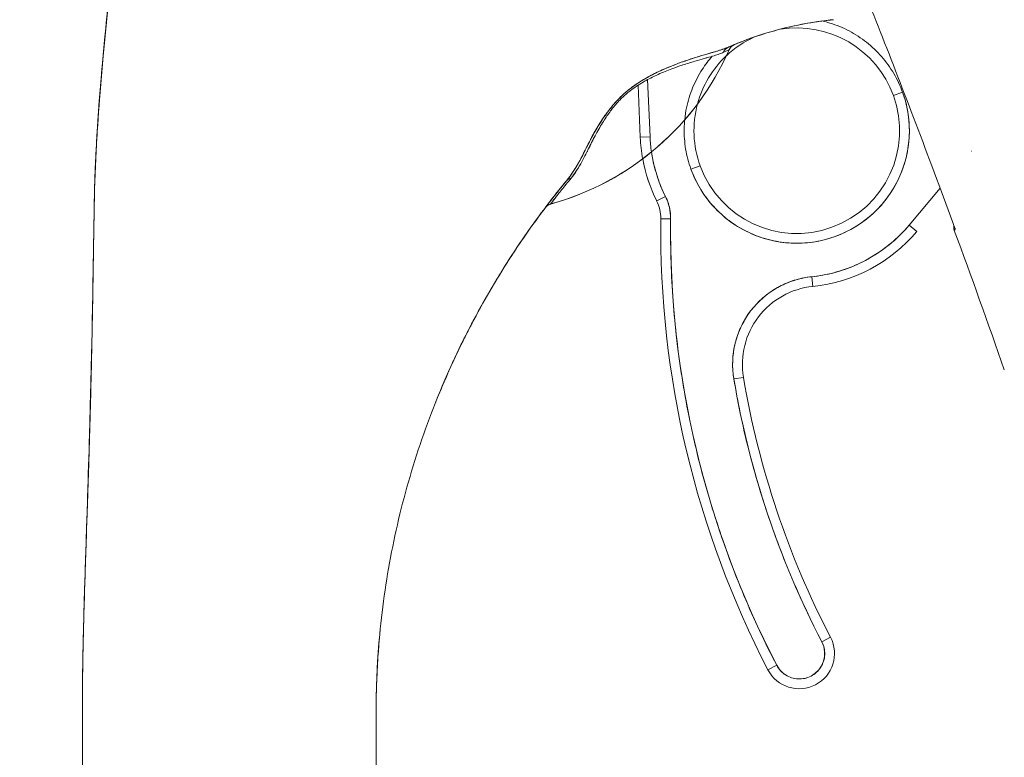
# Model space of a CAD drawing. Header units: inches. Extents: x 16 to 394, y 3 to 249.
# Tile 92 of 116: x 293.95 to 295.93, y 150.58 to 152.06. Entities that reach past the tile are written whole.
import ezdxf

# ---------------------------------------------------------------- set-up
doc = ezdxf.new("R2010")
doc.units = ezdxf.units.IN
doc.header["$LTSCALE"] = 24
doc.header["$MEASUREMENT"] = 0
doc.layers.get('0').update_dxf_attribs({"lineweight": 0})
doc.layers.add('Dimension (ANSI)', color=7, linetype='Continuous', lineweight=5)
doc.layers.add('Visible (ANSI)', color=7, linetype='Continuous', lineweight=5)
doc.styles.add('ROMANS', font='tahoma.ttf')
doc.dimstyles.new('Default (ANSI)', dxfattribs={"dimscale": 24, "dimtxt": 0.07, "dimasz": 0.07, "dimexe": 0.125, "dimexo": 0.0625, "dimgap": 0.031496, "dimtad": 0, "dimtih": 1, "dimtoh": 1, "dimrnd": 1e-08, "dimzin": 0, "dimdsep": 46, "dimtxsty": 'ROMANS', "dimblk": 'Filled-1', "dimcen": 0.09, "dimdle": 0.393701, "dimclrd": 256, "dimclre": 256, "dimclrt": 256, "dimadec": 0, "dimazin": 0, "dimtfac": 0.928571, "dimtofl": 0, "dimtmove": 0, "dimatfit": 3, "dimfxl": 1, "dimtolj": 1, "dimtzin": 0, "dimlwd": -1, "dimlwe": -1, "dimarcsym": 0})

# ---------------------------------------------------------------- blocks, each defined once
blk = doc.blocks.new('Filled-1')
at = {"color": 0}
for p, q in [((0, 0), (-1, 0.1786)), ((-1, 0.1786), (-1, -0.1786)), ((-1, 0), (0, 0)), ((-1, -0.1786), (0, 0))]:
    blk.add_line(p, q, dxfattribs=at)
at = {"color": 0, "flags": 128}
blk.add_lwpolyline([(-1, -0.1786), (0, 0), (-1, 0.1786), (-1, -0.1786)], dxfattribs=at)
at = {"color": 0}
blk.add_solid([(-1, -0.1786), (0, 0), (-1, 0.1786), (-1, -0.1786)], dxfattribs=at)
blk = doc.blocks.new('*D20')
at = {"layer": 'Defpoints', "color": 0, "transparency": 16777216}
for p in [(287.2538, 184.7752), (296.5861, 184.7752), (296.5861, 121.4002)]:
    blk.add_point(p, dxfattribs=at)
at = {"layer": 'Dimension (ANSI)', "transparency": 16777216}
for p, q in [((295.0861, 184.7752), (284.2538, 184.7752)), ((287.2538, 183.0952), (287.2538, 156.9893)), ((287.2538, 123.0802), (287.2538, 148.061)), ((295.0861, 121.4002), (284.2538, 121.4002))]:
    blk.add_line(p, q, dxfattribs=at)
at = {"layer": 'Dimension (ANSI)', "transparency": 16777216, "xscale": 1.680000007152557, "yscale": 1.680000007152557, "zscale": 1.680000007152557}
for p, rotation in [((287.2538, 184.7752), 90), ((287.2538, 121.4002), 270)]:
    blk.add_blockref('Filled-1', p, dxfattribs=dict(at, rotation=rotation))
at = {"layer": 'Dimension (ANSI)', "transparency": 16777216, "insert": (287.2538, 152.5252), "char_height": 1.68, "attachment_point": 5, "style": 'ROMANS'}
blk.add_mtext('\\A1;63.38\\PDOOR\\PHEIGHT', dxfattribs=at)

msp = doc.modelspace()

# ---------------------------------------------------------------- linework, layer by layer
at = {"layer": 'Visible (ANSI)'}
for p, q in [((295.3751, 152), (295.3751, 152.0001)), ((295.2111, 151.9446), (295.2111, 151.9446)), ((295.2111, 151.9446), (295.2111, 151.9446)), ((295.2163, 151.8248), (295.2113, 151.94)), ((295.2113, 151.94), (295.2163, 151.8248)), ((295.1919, 151.9331), (295.1919, 151.9331)), ((295.1919, 151.9331), (295.1919, 151.9331)), ((295.1966, 151.824), (295.1921, 151.9288)), ((295.1921, 151.9288), (295.1966, 151.824)), ((295.724, 151.9147), (295.7055, 151.908)), ((295.1966, 151.824), (295.2163, 151.8248)), ((295.2163, 151.8248), (295.1966, 151.824)), ((295.8623, 151.7963), (295.8622, 151.7962)), ((295.317, 151.7668), (295.2985, 151.7601)), ((295.7997, 151.7217), (295.7374, 151.6475)), ((295.2296, 151.6964), (295.2472, 151.7052)), ((295.2472, 151.7052), (295.2296, 151.6964)), ((295.238, 151.6602), (295.2577, 151.6599)), ((295.2577, 151.6599), (295.238, 151.6602)), ((295.7524, 151.6348), (295.7374, 151.6475)), ((295.5434, 151.5241), (295.5414, 151.5437)), ((295.5414, 151.5437), (295.5434, 151.5241)), ((295.3848, 151.338), (295.4042, 151.3413)), ((295.4042, 151.3413), (295.3848, 151.338)), ((295.5792, 150.8186), (295.5617, 150.8095)), ((295.5617, 150.8095), (295.5792, 150.8186)), ((295.4534, 150.7532), (295.4709, 150.7623)), ((295.4709, 150.7623), (295.4534, 150.7532)), ((294.0749, 149.7412), (294.0749, 150.6673)), ((294.6655, 150.6673), (294.6655, 149.7412))]:
    msp.add_line(p, q, dxfattribs=at)
for centre, radius, start, end in [((295.5113, 151.8374), 0.2067, 19.967, 99.3467), ((295.5113, 151.8374), 0.2067, 114.2785, 133.2063), ((295.5113, 151.8374), 0.2067, 114.2755, 114.2782), ((294.8704, 152.2213), 0.5512, 285.3601, 336.3252), ((295.3935, 151.9919), 0.0201, 112.5495, 156.3123), ((295.3936, 151.992), 0.0201, 112.8368, 156.3316), ((295.5113, 151.8374), 0.2067, 133.2611, 164.8715), ((295.5113, 151.8374), 0.2264, 199.967, 19.967), ((295.5113, 151.8374), 0.2067, 199.967, 19.967), ((295.5113, 151.8374), 0.2067, 199.967, 19.967), ((295.5113, 151.8374), 0.2067, 164.9577, 199.967), ((295.5113, 151.8374), 0.315, 182.452, 190.3501), ((295.5112, 151.8374), 0.3149, 182.4506, 190.3498), ((295.5113, 151.8374), 0.2953, 182.452, 188.3228), ((295.5113, 151.8374), 0.315, 190.3849, 206.5968), ((295.5112, 151.8374), 0.3149, 190.3846, 206.5987), ((295.5113, 151.8374), 0.2953, 188.3598, 206.5968), ((295.1592, 151.6612), 0.0787, 359.2659, 26.5968), ((295.1592, 151.6612), 0.0787, 359.2659, 26.5968), ((295.1592, 151.6612), 0.0984, 359.2659, 26.5968), ((295.0217, 151.6704), 0.0201, 105.3601, 142.9508), ((297.1512, 151.6356), 1.9134, 179.2659, 207.4634), ((297.1512, 151.6356), 1.9134, 179.2659, 207.4634), ((297.1512, 151.6356), 1.8937, 179.2659, 207.4634), ((295.5113, 151.8374), 0.2953, 275.8539, 319.967), ((281.0539, 146.1847), 15.748, 19.17141, 20.25566), ((295.5113, 151.8374), 0.315, 275.8539, 319.967), ((295.5595, 151.3675), 0.1772, 95.8539, 189.5639), ((295.5595, 151.3675), 0.1575, 95.8539, 189.5639), ((295.5595, 151.3675), 0.1575, 95.8539, 189.5639), ((297.1512, 151.6356), 1.7717, 189.5639, 207.4634), ((297.1512, 151.6356), 1.7717, 189.5639, 207.4634), ((297.1512, 151.6356), 1.7913, 189.5639, 207.4634), ((295.5163, 150.7859), 0.0709, 207.4634, 27.4634), ((295.5163, 150.7859), 0.0512, 207.4634, 27.4634)]:
    msp.add_arc(centre, radius, start, end, dxfattribs=at)
for centre, major_axis, ratio, start_param, end_param in [((295.5941, 152.0444), (-0.1273, -0.012), 0.13327, 4.772659, 4.820642), ((294.8704, 152.2214), (0.5512, 0), 0.9998, 4.980883, 5.869693), ((295.3818, 151.987), (-0.008, 0.0184), 0.957286, 0.000421, 0.762482), ((295.3818, 151.987), (-0.008, 0.0184), 0.957286, 0.000423, 0.762482), ((295.3935, 151.9919), (-0.0077, 0.0185), 0.999933, 0, 0.763796), ((293.935, 151.4756), (1.4401, 0.5244), 0.00001, 6.283177, 6.29429), ((295.1495, 151.869), (-0.0159, 0.0123), 0.236594, 5.544591, 5.861936), ((295.1495, 151.869), (0.0159, -0.0123), 0.236604, 2.720248, 2.720376), ((295.1495, 151.869), (0.0159, -0.0123), 0.236626, 2.403192, 2.720576), ((295.0642, 151.7244), (-0.0155, 0.0127), 0.76268, 5.653069, 6.282596), ((295.0642, 151.7244), (-0.0155, 0.0127), 0.76268, 5.65307, 6.282597), ((295.0219, 151.6707), (-0.0053, 0.0194), 0.999871, 0, 0.655638), ((295.0219, 151.6707), (-0.016, 0.0121), 0.999499, 5.627518, 6.283185), ((295.4589, 152.2844), (-0.4425, -0.5946), 0.00001, 0.000046, 0.031393), ((295.4589, 152.2843), (-0.4425, -0.5945), 0.00001, 6.251739, 6.283092), ((294.9708, 151.6327), (-0.0246, -0.0351), 0.02524, 4.734887, 4.823531), ((294.9711, 151.6326), (0.0282, 0.0403), 0.029049, 1.591656, 1.668742)]:
    msp.add_ellipse(centre, major_axis=major_axis, ratio=ratio, start_param=start_param, end_param=end_param, dxfattribs=at)
for points, knots in [([(294.0988, 151.6885), (294.0993, 151.7199), (294.1004, 151.7523), (294.1021, 151.7856), (294.1037, 151.8188), (294.1059, 151.8529), (294.1084, 151.8877), (294.111, 151.9225), (294.114, 151.958), (294.1173, 151.994), (294.1206, 152.0301), (294.1243, 152.0666), (294.128, 152.1036), (294.1311, 152.134), (294.1343, 152.1646), (294.1375, 152.1955)], [0, 0, 0, 0, 0.207436, 0.207436, 0.207436, 0.414872, 0.414872, 0.414872, 0.622309, 0.622309, 0.622309, 0.829745, 0.829745, 0.829745, 1, 1, 1, 1]), ([(294.1375, 152.1955), (294.1328, 152.1503), (294.1282, 152.1055), (294.1238, 152.0615), (294.1194, 152.0173), (294.1153, 151.9737), (294.1118, 151.9311), (294.1083, 151.8885), (294.1054, 151.8468), (294.1031, 151.8062), (294.1009, 151.7657), (294.0994, 151.7264), (294.0988, 151.6885)], [0, 0, 0, 0, 0.249407, 0.249407, 0.249407, 0.499604, 0.499604, 0.499604, 0.749802, 0.749802, 0.749802, 1, 1, 1, 1]), ([(294.0988, 151.6885), (294.0988, 151.6885), (294.0988, 151.6885), (294.0988, 151.6886), (294.0988, 151.6886), (294.0988, 151.6888), (294.0988, 151.6889), (294.0988, 151.6893), (294.0988, 151.6896), (294.0988, 151.6903), (294.0988, 151.6908), (294.0989, 151.6924), (294.0989, 151.6934), (294.099, 151.6978), (294.099, 151.7012), (294.1028, 151.8687), (294.1205, 152.0322), (294.1375, 152.1954)], [0, 0, 0, 0, 0.000122, 0.000122, 0.000415, 0.000415, 0.001392, 0.001392, 0.003345, 0.003345, 0.007251, 0.007251, 0.015063, 0.015063, 0.040954, 0.040954, 1.291356, 1.291356, 1.291356, 1.291356]), ([(295.6152, 152.1972), (295.6373, 152.1423), (295.6602, 152.085), (295.6835, 152.0255), (295.7069, 151.9659), (295.7308, 151.9041), (295.7553, 151.8398), (295.7797, 151.7755), (295.8047, 151.7087), (295.83, 151.6395)], [0, 0, 0, 0, 0.333333, 0.333333, 0.333333, 0.666667, 0.666667, 0.666667, 1, 1, 1, 1]), ([(295.5788, 152.0599), (295.573, 152.0593), (295.5672, 152.0586), (295.5614, 152.0578), (295.5402, 152.055), (295.5191, 152.0512), (295.4982, 152.0464), (295.4772, 152.0416), (295.4565, 152.0358), (295.4359, 152.0291), (295.4154, 152.0224), (295.3952, 152.0146), (295.3752, 152.006), (295.3748, 152.0058), (295.3743, 152.0056), (295.3738, 152.0054)], [0, 0, 0, 0, 0.082787, 0.082787, 0.082787, 0.386071, 0.386071, 0.386071, 0.689355, 0.689355, 0.689355, 0.992639, 0.992639, 0.992639, 1, 1, 1, 1]), ([(295.3738, 152.0054), (295.4066, 152.0197), (295.4404, 152.0315), (295.4747, 152.0406), (295.509, 152.0497), (295.5438, 152.0561), (295.5788, 152.0599)], [0, 0, 0, 0, 0.5, 0.5, 0.5, 1, 1, 1, 1]), ([(295.724, 151.9147), (295.7192, 151.928), (295.7133, 151.9405), (295.7062, 151.9525), (295.6992, 151.9644), (295.691, 151.9758), (295.6818, 151.9863), (295.6726, 151.9968), (295.6625, 152.0065), (295.6515, 152.0151), (295.6406, 152.0238), (295.6288, 152.0314), (295.6165, 152.0379), (295.6041, 152.0444), (295.5912, 152.0497), (295.5779, 152.0538), (295.5727, 152.0554), (295.5676, 152.0568), (295.5624, 152.058)], [0, 0, 0, 0, 0.0588235, 0.0588235, 0.0588235, 0.1176471, 0.1176471, 0.1176471, 0.1764706, 0.1764706, 0.1764706, 0.2352941, 0.2352941, 0.2352941, 0.2941176, 0.2941176, 0.2941176, 0.316668, 0.316668, 0.316668, 0.316668]), ([(295.3738, 152.0054), (295.3693, 152.0034), (295.364, 152.0015), (295.3577, 151.9995), (295.3558, 151.9988), (295.3537, 151.9982), (295.3516, 151.9976), (295.3498, 151.997), (295.3479, 151.9964), (295.3459, 151.9958), (295.3411, 151.9944), (295.336, 151.9929), (295.3306, 151.9914), (295.3273, 151.9904), (295.3238, 151.9894), (295.3204, 151.9883), (295.3178, 151.9876), (295.3153, 151.9868), (295.3127, 151.986), (295.3122, 151.9859), (295.3118, 151.9858), (295.3114, 151.9856), (295.3034, 151.9832), (295.2953, 151.9806), (295.2872, 151.9777), (295.2868, 151.9776), (295.2865, 151.9775), (295.2862, 151.9774), (295.2767, 151.9741), (295.267, 151.9704), (295.2574, 151.9665), (295.2552, 151.9656), (295.2531, 151.9648), (295.251, 151.9639), (295.2499, 151.9634), (295.2487, 151.9629), (295.2476, 151.9624), (295.2385, 151.9585), (295.2296, 151.9543), (295.2209, 151.9498), (295.2195, 151.9491), (295.2181, 151.9484), (295.2167, 151.9476), (295.206, 151.942), (295.1958, 151.9359), (295.1862, 151.9292), (295.1859, 151.929), (295.1855, 151.9287), (295.1851, 151.9284), (295.1752, 151.9214), (295.1662, 151.9139), (295.158, 151.906), (295.1498, 151.8982), (295.1426, 151.8901), (295.1361, 151.8817)], [0, 0, 0, 0, 0.095523, 0.095523, 0.095523, 0.125, 0.125, 0.125, 0.150006, 0.150006, 0.150006, 0.211266, 0.211266, 0.211266, 0.25, 0.25, 0.25, 0.278579, 0.278579, 0.278579, 0.283368, 0.283368, 0.283368, 0.371453, 0.371453, 0.371453, 0.375, 0.375, 0.375, 0.477463, 0.477463, 0.477463, 0.5, 0.5, 0.5, 0.512193, 0.512193, 0.512193, 0.609209, 0.609209, 0.609209, 0.625, 0.625, 0.625, 0.744987, 0.744987, 0.744987, 0.75, 0.75, 0.75, 0.875, 0.875, 0.875, 1, 1, 1, 1]), ([(295.3738, 152.0054), (295.3711, 152.0042), (295.3682, 152.0031), (295.365, 152.0019), (295.3614, 152.0006), (295.3574, 151.9993), (295.3533, 151.9981), (295.3517, 151.9976), (295.3501, 151.9971), (295.3485, 151.9966), (295.3451, 151.9956), (295.3415, 151.9945), (295.3378, 151.9935), (295.3314, 151.9916), (295.3247, 151.9897), (295.3179, 151.9876), (295.3095, 151.9851), (295.3008, 151.9823), (295.292, 151.9794), (295.2895, 151.9785), (295.287, 151.9777), (295.2844, 151.9768), (295.2772, 151.9742), (295.27, 151.9715), (295.2627, 151.9687), (295.2585, 151.967), (295.2544, 151.9653), (295.2502, 151.9635), (295.2448, 151.9612), (295.2394, 151.9588), (295.234, 151.9563), (295.2282, 151.9535), (295.2224, 151.9507), (295.2168, 151.9477), (295.213, 151.9457), (295.2092, 151.9436), (295.2056, 151.9415), (295.1988, 151.9375), (295.1922, 151.9334), (295.186, 151.9291), (295.1833, 151.9271), (295.1806, 151.9252), (295.178, 151.9232), (295.1714, 151.9182), (295.1653, 151.913), (295.1593, 151.9073), (295.1574, 151.9054), (295.1554, 151.9035), (295.1535, 151.9016), (295.1473, 151.8952), (295.1415, 151.8885), (295.1361, 151.8817)], [0, 0, 0, 0, 0.047704, 0.047704, 0.047704, 0.103949, 0.103949, 0.103949, 0.125, 0.125, 0.125, 0.170549, 0.170549, 0.170549, 0.25, 0.25, 0.25, 0.347289, 0.347289, 0.347289, 0.375, 0.375, 0.375, 0.454119, 0.454119, 0.454119, 0.5, 0.5, 0.5, 0.559712, 0.559712, 0.559712, 0.625, 0.625, 0.625, 0.668948, 0.668948, 0.668948, 0.75, 0.75, 0.75, 0.785781, 0.785781, 0.785781, 0.875, 0.875, 0.875, 0.904424, 0.904424, 0.904424, 1, 1, 1, 1]), ([(295.1396, 151.8806), (295.1446, 151.887), (295.1501, 151.8934), (295.156, 151.8994), (295.161, 151.9045), (295.1662, 151.9094), (295.1716, 151.9139), (295.1741, 151.9159), (295.1766, 151.9179), (295.1792, 151.9198), (295.1878, 151.9263), (295.1967, 151.9318), (295.2054, 151.9368), (295.2064, 151.9373), (295.2074, 151.9379), (295.2083, 151.9384), (295.2166, 151.943), (295.2247, 151.9469), (295.2326, 151.9505), (295.242, 151.9547), (295.2512, 151.9584), (295.2599, 151.9617), (295.2656, 151.9638), (295.2711, 151.9658), (295.2765, 151.9676), (295.2803, 151.9689), (295.284, 151.9701), (295.2876, 151.9712), (295.2962, 151.974), (295.3043, 151.9764), (295.3118, 151.9786), (295.318, 151.9804), (295.3238, 151.982), (295.3292, 151.9836), (295.3297, 151.9837), (295.3302, 151.9839), (295.3307, 151.984), (295.3359, 151.9855), (295.3407, 151.9869), (295.3451, 151.9882), (295.349, 151.9894), (295.3526, 151.9906), (295.3559, 151.9918), (295.3588, 151.9928), (295.3615, 151.9939), (295.3639, 151.995)], [0, 0, 0, 0, 0.067597, 0.067597, 0.067597, 0.125, 0.125, 0.125, 0.151167, 0.151167, 0.151167, 0.240091, 0.240091, 0.240091, 0.25, 0.25, 0.25, 0.333853, 0.333853, 0.333853, 0.434449, 0.434449, 0.434449, 0.5, 0.5, 0.5, 0.546484, 0.546484, 0.546484, 0.657929, 0.657929, 0.657929, 0.75, 0.75, 0.75, 0.758447, 0.758447, 0.758447, 0.848119, 0.848119, 0.848119, 0.928517, 0.928517, 0.928517, 1, 1, 1, 1]), ([(295.3639, 151.995), (295.3665, 151.9961), (295.3686, 151.9971), (295.3704, 151.9979), (295.3722, 151.9987), (295.3735, 151.9993), (295.3743, 151.9996), (295.3747, 151.9998), (295.375, 152), (295.3751, 152)], [0, 0, 0, 0, 0.370836, 0.370836, 0.370836, 0.760631, 0.760631, 0.760631, 1, 1, 1, 1]), ([(295.3858, 152.0105), (295.3856, 152.0104), (295.385, 152.0102), (295.384, 152.0097), (295.384, 152.0097), (295.3839, 152.0097), (295.3839, 152.0097), (295.3829, 152.0093), (295.3815, 152.0087), (295.3799, 152.008), (295.3781, 152.0072), (295.3761, 152.0064), (295.3738, 152.0054)], [0, 0, 0, 0, 0.333333, 0.333333, 0.333333, 0.347376, 0.347376, 0.347376, 0.666667, 0.666667, 0.666667, 1, 1, 1, 1]), ([(295.3835, 152.0095), (295.3828, 152.0092), (295.3818, 152.0088), (295.3807, 152.0084), (295.3806, 152.0083), (295.3804, 152.0082), (295.3803, 152.0082), (295.3786, 152.0074), (295.3764, 152.0065), (295.3738, 152.0054)], [0.4162741, 0.4162741, 0.4162741, 0.4162741, 0.6387921, 0.6387921, 0.6387921, 0.6666667, 0.6666667, 0.6666667, 1, 1, 1, 1]), ([(295.3415, 151.9871), (295.3341, 151.9788), (295.3274, 151.9699), (295.3213, 151.9606), (295.3137, 151.9489), (295.3072, 151.9365), (295.3019, 151.9236), (295.2966, 151.9107), (295.2925, 151.8973), (295.2897, 151.8836), (295.288, 151.8757), (295.2868, 151.8676), (295.286, 151.8595)], [0.6590204, 0.6590204, 0.6590204, 0.6590204, 0.7058824, 0.7058824, 0.7058824, 0.7647059, 0.7647059, 0.7647059, 0.8235294, 0.8235294, 0.8235294, 0.8579459, 0.8579459, 0.8579459, 0.8579459]), ([(295.2985, 151.7601), (295.3033, 151.7469), (295.3092, 151.7344), (295.3163, 151.7224), (295.3234, 151.7104), (295.3316, 151.699), (295.3408, 151.6885), (295.3499, 151.678), (295.3601, 151.6684), (295.371, 151.6597), (295.382, 151.6511), (295.3937, 151.6435), (295.4061, 151.637), (295.4184, 151.6305), (295.4314, 151.6252), (295.4447, 151.6211), (295.458, 151.617), (295.4717, 151.6141), (295.4856, 151.6125), (295.4995, 151.6109), (295.5135, 151.6106), (295.5274, 151.6116), (295.5413, 151.6126), (295.5551, 151.6149), (295.5686, 151.6184), (295.5821, 151.622), (295.5953, 151.6267), (295.6079, 151.6327), (295.6205, 151.6387), (295.6326, 151.6458), (295.6439, 151.6539), (295.6552, 151.6621), (295.6657, 151.6713), (295.6753, 151.6814), (295.685, 151.6916), (295.6936, 151.7026), (295.7012, 151.7143), (295.7088, 151.726), (295.7153, 151.7384), (295.7206, 151.7513), (295.7259, 151.7642), (295.73, 151.7776), (295.7329, 151.7912), (295.7357, 151.8049), (295.7373, 151.8188), (295.7376, 151.8327), (295.7379, 151.8467), (295.7369, 151.8607), (295.7346, 151.8744), (295.7324, 151.8881), (295.7288, 151.9015), (295.724, 151.9147)], [0, 0, 0, 0, 0.058824, 0.058824, 0.058824, 0.117647, 0.117647, 0.117647, 0.176471, 0.176471, 0.176471, 0.235294, 0.235294, 0.235294, 0.294118, 0.294118, 0.294118, 0.352941, 0.352941, 0.352941, 0.411765, 0.411765, 0.411765, 0.470588, 0.470588, 0.470588, 0.529412, 0.529412, 0.529412, 0.588235, 0.588235, 0.588235, 0.647059, 0.647059, 0.647059, 0.705882, 0.705882, 0.705882, 0.764706, 0.764706, 0.764706, 0.823529, 0.823529, 0.823529, 0.882353, 0.882353, 0.882353, 0.941176, 0.941176, 0.941176, 1, 1, 1, 1]), ([(295.1361, 151.8817), (295.1352, 151.8805), (295.1343, 151.8793), (295.1333, 151.8781), (295.1307, 151.8747), (295.1281, 151.8711), (295.1256, 151.8676), (295.123, 151.8638), (295.1203, 151.8599), (295.1178, 151.856), (295.116, 151.8533), (295.1143, 151.8505), (295.1125, 151.8477), (295.1117, 151.8463), (295.1108, 151.8448), (295.1099, 151.8434), (295.1072, 151.8389), (295.1046, 151.8343), (295.1021, 151.8298), (295.0995, 151.8249), (295.0969, 151.8201), (295.0944, 151.8152), (295.0936, 151.8137), (295.0928, 151.8122), (295.0921, 151.8107), (295.0902, 151.807), (295.0884, 151.8034), (295.0866, 151.7998), (295.084, 151.7945), (295.0813, 151.7892), (295.0785, 151.7839), (295.0767, 151.7803), (295.0748, 151.7768), (295.0728, 151.7732), (295.0717, 151.7713), (295.0706, 151.7693), (295.0694, 151.7673), (295.0662, 151.7619), (295.0629, 151.7565), (295.0592, 151.7512), (295.0559, 151.7464), (295.0525, 151.7418), (295.0487, 151.7372)], [0, 0, 0, 0, 0.028646, 0.028646, 0.028646, 0.108264, 0.108264, 0.108264, 0.191862, 0.191862, 0.191862, 0.25, 0.25, 0.25, 0.279904, 0.279904, 0.279904, 0.37246, 0.37246, 0.37246, 0.469969, 0.469969, 0.469969, 0.5, 0.5, 0.5, 0.572304, 0.572304, 0.572304, 0.678496, 0.678496, 0.678496, 0.75, 0.75, 0.75, 0.790087, 0.790087, 0.790087, 0.900698, 0.900698, 0.900698, 1, 1, 1, 1]), ([(295.1361, 151.8817), (295.1285, 151.8721), (295.1217, 151.8623), (295.1156, 151.8527), (295.1155, 151.8525), (295.1155, 151.8524), (295.1154, 151.8522), (295.1098, 151.8434), (295.1047, 151.8347), (295.1, 151.8259), (295.0997, 151.8252), (295.0993, 151.8246), (295.099, 151.824), (295.0972, 151.8207), (295.0955, 151.8173), (295.0938, 151.8139), (295.0926, 151.8116), (295.0914, 151.8093), (295.0903, 151.807), (295.0882, 151.8029), (295.0862, 151.7989), (295.0841, 151.7948), (295.0836, 151.7938), (295.0831, 151.7927), (295.0826, 151.7917), (295.0803, 151.7873), (295.078, 151.7828), (295.0757, 151.7784), (295.0735, 151.7745), (295.0713, 151.7705), (295.069, 151.7666), (295.0688, 151.7663), (295.0686, 151.7659), (295.0684, 151.7655), (295.0664, 151.7623), (295.0644, 151.7591), (295.0623, 151.7559), (295.0601, 151.7525), (295.0578, 151.7492), (295.0554, 151.7459), (295.0533, 151.7429), (295.051, 151.74), (295.0487, 151.7372)], [0, 0, 0, 0, 0.2, 0.2, 0.2, 0.202822, 0.202822, 0.202822, 0.387433, 0.387433, 0.387433, 0.4, 0.4, 0.4, 0.469613, 0.469613, 0.469613, 0.517, 0.517, 0.517, 0.6, 0.6, 0.6, 0.621251, 0.621251, 0.621251, 0.71154, 0.71154, 0.71154, 0.792621, 0.792621, 0.792621, 0.8, 0.8, 0.8, 0.866842, 0.866842, 0.866842, 0.937291, 0.937291, 0.937291, 1, 1, 1, 1]), ([(295.0574, 151.7417), (295.061, 151.746), (295.0643, 151.7505), (295.0674, 151.7552), (295.0708, 151.7602), (295.074, 151.7654), (295.077, 151.7708), (295.0799, 151.7759), (295.0827, 151.7812), (295.0855, 151.7867), (295.0881, 151.7917), (295.0906, 151.7968), (295.0932, 151.8021), (295.0934, 151.8025), (295.0936, 151.8029), (295.0938, 151.8033), (295.096, 151.8077), (295.0982, 151.8122), (295.1005, 151.8168), (295.1028, 151.8214), (295.1052, 151.826), (295.1078, 151.8308), (295.1101, 151.8351), (295.1125, 151.8394), (295.115, 151.8438), (295.1174, 151.8478), (295.1198, 151.8518), (295.1224, 151.8559), (295.1247, 151.8596), (295.1272, 151.8633), (295.1297, 151.867), (295.1321, 151.8704), (295.1345, 151.8737), (295.137, 151.8771), (295.1379, 151.8783), (295.1388, 151.8794), (295.1396, 151.8806)], [0, 0, 0, 0, 0.123264, 0.123264, 0.123264, 0.254167, 0.254167, 0.254167, 0.37913, 0.37913, 0.37913, 0.491157, 0.491157, 0.491157, 0.5, 0.5, 0.5, 0.593399, 0.593399, 0.593399, 0.686267, 0.686267, 0.686267, 0.770296, 0.770296, 0.770296, 0.846506, 0.846506, 0.846506, 0.915548, 0.915548, 0.915548, 0.978208, 0.978208, 0.978208, 1, 1, 1, 1]), ([(295.2859, 151.8592), (295.2854, 151.8536), (295.2851, 151.8478), (295.2849, 151.8421), (295.2847, 151.8282), (295.2857, 151.8142), (295.2879, 151.8005), (295.2902, 151.7868), (295.2937, 151.7734), (295.2985, 151.7601)], [0.8582615, 0.8582615, 0.8582615, 0.8582615, 0.8823529, 0.8823529, 0.8823529, 0.9411765, 0.9411765, 0.9411765, 1, 1, 1, 1]), ([(295.1014, 151.8186), (295.0988, 151.8134), (295.0963, 151.8083), (295.0938, 151.8033), (295.0927, 151.8011), (295.0916, 151.7989), (295.0906, 151.7967), (295.0904, 151.7964), (295.0902, 151.796), (295.09, 151.7957)], [0.394233, 0.394233, 0.394233, 0.394233, 0.5, 0.5, 0.5, 0.5467213, 0.5467213, 0.5467213, 0.5544075, 0.5544075, 0.5544075, 0.5544075]), ([(295.0959, 151.818), (295.0971, 151.8205), (295.0984, 151.8229), (295.0998, 151.8254), (295.1005, 151.8268), (295.1012, 151.8281), (295.102, 151.8295)], [0.55025513, 0.55025513, 0.55025513, 0.55025513, 0.59960902, 0.59960902, 0.59960902, 0.6270429, 0.6270429, 0.6270429, 0.6270429]), ([(295.2472, 151.7052), (295.241, 151.7176), (295.2358, 151.7303), (295.2314, 151.7434), (295.227, 151.7565), (295.2235, 151.7701), (295.2209, 151.7837), (295.2203, 151.7873), (295.2197, 151.7909), (295.2191, 151.7945)], [0, 0, 0, 0, 0.3333333, 0.3333333, 0.3333333, 0.6666667, 0.6666667, 0.6666667, 0.7548009, 0.7548009, 0.7548009, 0.7548009]), ([(295.0765, 151.7699), (295.0763, 151.7695), (295.076, 151.7691), (295.0758, 151.7687), (295.0712, 151.7607), (295.0664, 151.7532), (295.0609, 151.7462)], [0.7527397, 0.7527397, 0.7527397, 0.7527397, 0.7628252, 0.7628252, 0.7628252, 0.9580565, 0.9580565, 0.9580565, 0.9580565]), ([(295.068, 151.7649), (295.068, 151.765), (295.0681, 151.7651), (295.0681, 151.7651), (295.0687, 151.766), (295.0692, 151.767), (295.0697, 151.7679)], [0.19408258, 0.19408258, 0.19408258, 0.19408258, 0.19544172, 0.19544172, 0.19544172, 0.21394824, 0.21394824, 0.21394824, 0.21394824]), ([(294.8159, 151.3633), (294.8313, 151.3972), (294.8477, 151.4304), (294.8651, 151.4629), (294.8825, 151.4954), (294.9009, 151.5271), (294.9203, 151.5583), (294.9397, 151.5894), (294.96, 151.6198), (294.9814, 151.6496), (295.0028, 151.6794), (295.0252, 151.7086), (295.0487, 151.7372)], [0, 0, 0, 0, 0.25, 0.25, 0.25, 0.5, 0.5, 0.5, 0.75, 0.75, 0.75, 1, 1, 1, 1]), ([(295.0487, 151.7372), (295.035, 151.7205), (295.0217, 151.7037), (295.0088, 151.6866), (294.9936, 151.6666), (294.9788, 151.6463), (294.9646, 151.6257), (294.9503, 151.6051), (294.9365, 151.5842), (294.9232, 151.563), (294.9099, 151.5418), (294.8971, 151.5202), (294.8847, 151.4984), (294.8723, 151.4765), (294.8604, 151.4543), (294.8489, 151.4318), (294.8374, 151.4093), (294.8264, 151.3865), (294.8159, 151.3633)], [0, 0, 0, 0, 0.1456, 0.1456, 0.1456, 0.31648, 0.31648, 0.31648, 0.48736, 0.48736, 0.48736, 0.65824, 0.65824, 0.65824, 0.82912, 0.82912, 0.82912, 1, 1, 1, 1]), ([(295.0166, 151.6901), (295.0168, 151.6903), (295.0173, 151.691), (295.0181, 151.6921), (295.0195, 151.694), (295.022, 151.6973), (295.0255, 151.7018), (295.029, 151.7063), (295.0334, 151.7119), (295.0388, 151.7188), (295.0441, 151.7254), (295.0503, 151.7331), (295.0574, 151.7417)], [0, 0, 0, 0, 0.15805, 0.15805, 0.15805, 0.445483, 0.445483, 0.445483, 0.727137, 0.727137, 0.727137, 1, 1, 1, 1]), ([(295.0487, 151.7372), (295.0413, 151.7282), (295.0348, 151.7201), (295.0292, 151.713), (295.0282, 151.7117), (295.0272, 151.7105), (295.0262, 151.7092), (295.0251, 151.7079), (295.0241, 151.7065), (295.0231, 151.7052)], [0, 0, 0, 0, 0.2814123, 0.2814123, 0.2814123, 0.3333333, 0.3333333, 0.3333333, 0.3916151, 0.3916151, 0.3916151, 0.3916151]), ([(295.0487, 151.7372), (295.0421, 151.7291), (295.0363, 151.7219), (295.0313, 151.7156), (295.0294, 151.7133), (295.0277, 151.7111), (295.0261, 151.7091), (295.0254, 151.7082), (295.0247, 151.7073), (295.024, 151.7064)], [0, 0, 0, 0, 0.2454494, 0.2454494, 0.2454494, 0.3333333, 0.3333333, 0.3333333, 0.3716572, 0.3716572, 0.3716572, 0.3716572]), ([(295.0247, 151.7007), (295.023, 151.6986), (295.0216, 151.6967), (295.0205, 151.6952), (295.02, 151.6946), (295.0196, 151.694), (295.0192, 151.6935)], [0.5785253, 0.5785253, 0.5785253, 0.5785253, 0.7195547, 0.7195547, 0.7195547, 0.7790211, 0.7790211, 0.7790211, 0.7790211]), ([(295.2577, 151.6599), (295.2577, 151.6651), (295.2574, 151.6703), (295.2566, 151.6755), (295.2559, 151.6806), (295.2547, 151.6858), (295.2531, 151.6908), (295.2515, 151.6958), (295.2496, 151.7006), (295.2472, 151.7052)], [0, 0, 0, 0, 0.333333, 0.333333, 0.333333, 0.666667, 0.666667, 0.666667, 1, 1, 1, 1]), ([(294.0749, 150.6673), (294.0749, 150.7084), (294.0754, 150.7492), (294.0762, 150.7897), (294.077, 150.8303), (294.0781, 150.8706), (294.0793, 150.911), (294.0806, 150.9513), (294.0819, 150.9916), (294.0833, 151.0321), (294.0847, 151.0726), (294.0861, 151.1134), (294.0874, 151.1546), (294.0887, 151.1957), (294.0899, 151.2374), (294.091, 151.2797), (294.0922, 151.3221), (294.0932, 151.3651), (294.0941, 151.4092), (294.095, 151.4533), (294.0958, 151.4984), (294.0965, 151.5449), (294.0973, 151.5913), (294.098, 151.6391), (294.0988, 151.6885)], [0, 0, 0, 0, 0.125, 0.125, 0.125, 0.25, 0.25, 0.25, 0.375, 0.375, 0.375, 0.5, 0.5, 0.5, 0.625, 0.625, 0.625, 0.75, 0.75, 0.75, 0.875, 0.875, 0.875, 1, 1, 1, 1]), ([(294.0988, 151.6885), (294.098, 151.6391), (294.0973, 151.5913), (294.0965, 151.5449), (294.0958, 151.4984), (294.095, 151.4533), (294.0941, 151.4092), (294.0932, 151.3651), (294.0922, 151.3221), (294.091, 151.2797), (294.0899, 151.2374), (294.0887, 151.1957), (294.0874, 151.1546), (294.0861, 151.1134), (294.0847, 151.0726), (294.0833, 151.0321), (294.0819, 150.9916), (294.0806, 150.9513), (294.0793, 150.911), (294.0781, 150.8706), (294.077, 150.8303), (294.0762, 150.7897), (294.0754, 150.7492), (294.0749, 150.7084), (294.0749, 150.6673)], [0, 0, 0, 0, 0.125, 0.125, 0.125, 0.25, 0.25, 0.25, 0.375, 0.375, 0.375, 0.5, 0.5, 0.5, 0.625, 0.625, 0.625, 0.75, 0.75, 0.75, 0.875, 0.875, 0.875, 1, 1, 1, 1]), ([(294.0749, 150.6673), (294.0749, 150.6673), (294.0749, 150.6673), (294.0749, 150.6673), (294.0749, 150.6673), (294.0749, 150.6673), (294.0749, 150.6673), (294.0749, 150.6673), (294.0749, 150.6673), (294.0749, 150.6673), (294.0749, 150.6673), (294.0749, 150.6673), (294.0749, 150.6673), (294.0749, 150.6673), (294.0749, 150.6673), (294.0749, 150.6673), (294.0749, 150.6673), (294.0749, 150.6674), (294.0749, 150.6674), (294.0749, 150.6674), (294.0749, 150.6674), (294.0749, 150.6674), (294.0749, 150.6675), (294.0749, 150.6675), (294.0749, 150.6675), (294.0749, 150.6676), (294.0749, 150.6677), (294.0749, 150.6677), (294.0749, 150.6677), (294.0749, 150.6678), (294.0749, 150.6678), (294.0749, 150.6679), (294.0749, 150.6679), (294.0749, 150.668), (294.0749, 150.6681), (294.0749, 150.6683), (294.0749, 150.6684), (294.0749, 150.6688), (294.0749, 150.669), (294.0749, 150.6714), (294.0749, 150.6734), (294.0749, 150.679), (294.0749, 150.6824), (294.0751, 150.7229), (294.0756, 150.7595), (294.0773, 150.8448), (294.0787, 150.894), (294.0808, 150.9597), (294.0814, 150.9762), (294.0874, 151.1578), (294.0926, 151.3246), (294.0964, 151.5413), (294.0972, 151.5913), (294.0982, 151.6506), (294.0983, 151.6599), (294.0985, 151.6728), (294.0986, 151.6763), (294.0987, 151.6819), (294.0987, 151.684), (294.0988, 151.6866), (294.0988, 151.6871), (294.0988, 151.6879), (294.0988, 151.6882), (294.0988, 151.6884), (294.0988, 151.6885), (294.0988, 151.6885)], [0.205067, 0.205067, 0.205067, 0.205067, 0.20507, 0.20507, 0.205566, 0.205566, 0.205814, 0.205814, 0.20631, 0.20631, 0.224164, 0.224164, 0.271776, 0.271776, 0.335257, 0.335257, 0.366998, 0.366998, 0.382868, 0.382868, 0.390804, 0.390804, 0.394774, 0.394774, 0.396786, 0.396786, 0.397288, 0.397288, 0.397539, 0.397539, 0.397789, 0.397789, 0.398038, 0.398038, 0.398536, 0.398536, 0.399529, 0.399529, 0.401513, 0.401513, 0.417383, 0.417383, 0.444165, 0.444165, 0.729928, 0.729928, 1.110985, 1.110985, 1.237952, 1.237952, 2.509808, 2.509808, 2.89052, 2.89052, 2.961898, 2.961898, 2.988665, 2.988665, 3.004536, 3.004536, 3.008503, 3.008503, 3.010487, 3.010487, 3.010611, 3.010611, 3.010611, 3.010611]), ([(295.0108, 151.6894), (295.0106, 151.6891), (295.0104, 151.6888), (295.0102, 151.6885), (295.0081, 151.6858), (295.0067, 151.684), (295.0061, 151.6832), (295.006, 151.683), (295.0059, 151.6829), (295.0059, 151.6828)], [0.694663, 0.694663, 0.694663, 0.694663, 0.7177694, 0.7177694, 0.7177694, 0.9594435, 0.9594435, 0.9594435, 1, 1, 1, 1]), ([(295.0086, 151.6864), (295.0081, 151.6858), (295.0078, 151.6853), (295.0074, 151.6849), (295.0066, 151.6838), (295.0061, 151.6831), (295.0059, 151.6828)], [0.7877112, 0.7877112, 0.7877112, 0.7877112, 0.8465762, 0.8465762, 0.8465762, 1, 1, 1, 1]), ([(295.4709, 150.7623), (295.447, 150.8083), (295.4251, 150.8551), (295.405, 150.9028), (295.385, 150.9505), (295.3669, 150.9991), (295.3509, 151.0484), (295.3348, 151.0977), (295.3207, 151.1475), (295.3088, 151.1979), (295.2968, 151.2483), (295.2869, 151.2992), (295.2791, 151.3504), (295.2713, 151.4016), (295.2656, 151.4532), (295.262, 151.5048), (295.2584, 151.5564), (295.257, 151.6081), (295.2577, 151.6599)], [0, 0, 0, 0, 0.166667, 0.166667, 0.166667, 0.333333, 0.333333, 0.333333, 0.5, 0.5, 0.5, 0.666667, 0.666667, 0.666667, 0.833333, 0.833333, 0.833333, 1, 1, 1, 1]), ([(295.7374, 151.6475), (295.7276, 151.6359), (295.717, 151.6251), (295.7056, 151.6151), (295.6942, 151.6052), (295.682, 151.596), (295.6691, 151.5879), (295.6563, 151.5798), (295.6429, 151.5726), (295.6289, 151.5666), (295.615, 151.5605), (295.6005, 151.5556), (295.5859, 151.5517), (295.5713, 151.5479), (295.5565, 151.5452), (295.5414, 151.5437)], [0, 0, 0, 0, 0.2, 0.2, 0.2, 0.4, 0.4, 0.4, 0.6, 0.6, 0.6, 0.8, 0.8, 0.8, 1, 1, 1, 1]), ([(295.828, 151.6368), (295.8273, 151.6388), (295.8269, 151.6409), (295.8268, 151.6438), (295.8268, 151.6447), (295.827, 151.6462), (295.827, 151.6468), (295.8271, 151.6473)], [0, 0, 0, 0, 0.01621028, 0.01621028, 0.02352265, 0.02352265, 0.02874878, 0.02874878, 0.02874878, 0.02874878]), ([(295.83, 151.6395), (295.8291, 151.6383), (295.8285, 151.6375), (295.8282, 151.6371), (295.8281, 151.6369), (295.828, 151.6368), (295.828, 151.6368)], [0, 0, 0, 0, 0.3333333, 0.3333333, 0.3333333, 0.4940634, 0.4940634, 0.4940634, 0.4940634]), ([(295.5414, 151.5437), (295.5307, 151.5426), (295.5202, 151.5405), (295.5099, 151.5376), (295.4997, 151.5346), (295.4896, 151.5306), (295.48, 151.5258), (295.4704, 151.521), (295.4612, 151.5153), (295.4526, 151.5088), (295.4441, 151.5023), (295.4361, 151.4951), (295.4288, 151.4871), (295.4216, 151.4792), (295.415, 151.4706), (295.4093, 151.4615), (295.4036, 151.4524), (295.3988, 151.4428), (295.3948, 151.4328), (295.3908, 151.4229), (295.3878, 151.4125), (295.3857, 151.402), (295.3836, 151.3914), (295.3825, 151.3807), (295.3823, 151.37), (295.3822, 151.3593), (295.383, 151.3487), (295.3848, 151.338)], [0, 0, 0, 0, 0.111111, 0.111111, 0.111111, 0.222222, 0.222222, 0.222222, 0.333333, 0.333333, 0.333333, 0.444444, 0.444444, 0.444444, 0.555556, 0.555556, 0.555556, 0.666667, 0.666667, 0.666667, 0.777778, 0.777778, 0.777778, 0.888889, 0.888889, 0.888889, 1, 1, 1, 1]), ([(294.8761, 151.4831), (294.8729, 151.4773), (294.8692, 151.4705), (294.8651, 151.4628), (294.8636, 151.46), (294.862, 151.457), (294.8603, 151.4539), (294.8591, 151.4515), (294.8578, 151.449), (294.8564, 151.4465), (294.8514, 151.4368), (294.8459, 151.4261), (294.84, 151.4142), (294.8346, 151.4032), (294.8289, 151.3914), (294.8229, 151.3785), (294.8206, 151.3735), (294.8183, 151.3685), (294.8159, 151.3633)], [0, 0, 0, 0, 0.242574, 0.242574, 0.242574, 0.333333, 0.333333, 0.333333, 0.402843, 0.402843, 0.402843, 0.666667, 0.666667, 0.666667, 0.908054, 0.908054, 0.908054, 1, 1, 1, 1]), ([(294.0941, 151.4121), (294.0912, 151.2703), (294.0865, 151.1285), (294.0791, 150.9091), (294.0767, 150.8314), (294.0754, 150.7393), (294.0752, 150.7247), (294.075, 150.7024), (294.075, 150.6946), (294.0749, 150.683), (294.0749, 150.6791), (294.0749, 150.6733), (294.0749, 150.6713), (294.0749, 150.6691), (294.0749, 150.6689), (294.0749, 150.6684), (294.0749, 150.6682), (294.0749, 150.6679), (294.0749, 150.6678), (294.0749, 150.6665), (294.0749, 150.6674), (294.0749, 150.6673), (294.0749, 150.6673), (294.0749, 150.6673), (294.0749, 150.6673), (294.0749, 150.6673), (294.0749, 150.6673), (294.0749, 150.6673), (294.0749, 150.6673), (294.0749, 150.6673), (294.0749, 150.6673), (294.0749, 150.6673), (294.0749, 150.6673), (294.0749, 150.6673), (294.0749, 150.6673), (294.0749, 150.6673), (294.0749, 150.6673), (294.0749, 150.6673)], [0.702014, 0.702014, 0.702014, 0.702014, 1.783147, 1.783147, 2.374825, 2.374825, 2.485763, 2.485763, 2.54493, 2.54493, 2.574513, 2.574513, 2.589305, 2.589305, 2.591154, 2.591154, 2.593003, 2.593003, 2.593468, 2.593468, 2.603707, 2.603707, 2.633291, 2.633291, 2.640687, 2.640687, 2.644385, 2.644385, 2.645309, 2.645309, 2.64554, 2.64554, 2.645656, 2.645656, 2.645887, 2.645887, 2.647073, 2.647073, 2.647073, 2.647073]), ([(294.6655, 150.6673), (294.6655, 150.7274), (294.6687, 150.7872), (294.675, 150.8465), (294.6814, 150.9058), (294.6909, 150.9647), (294.7034, 151.0229), (294.716, 151.0812), (294.7317, 151.1388), (294.7504, 151.1956), (294.7692, 151.2524), (294.791, 151.3083), (294.8159, 151.3633)], [0, 0, 0, 0, 0.25, 0.25, 0.25, 0.5, 0.5, 0.5, 0.75, 0.75, 0.75, 1, 1, 1, 1]), ([(294.8159, 151.3633), (294.8035, 151.3358), (294.7918, 151.3081), (294.7809, 151.2801), (294.7699, 151.2522), (294.7598, 151.224), (294.7504, 151.1956), (294.741, 151.1672), (294.7324, 151.1386), (294.7246, 151.1098), (294.7168, 151.081), (294.7097, 151.0521), (294.7034, 151.0229), (294.6971, 150.9938), (294.6916, 150.9645), (294.6869, 150.9351), (294.6822, 150.9057), (294.6782, 150.8762), (294.675, 150.8465), (294.6718, 150.8168), (294.6695, 150.787), (294.6679, 150.7572), (294.6663, 150.7273), (294.6655, 150.6973), (294.6655, 150.6673)], [0, 0, 0, 0, 0.125, 0.125, 0.125, 0.25, 0.25, 0.25, 0.375, 0.375, 0.375, 0.5, 0.5, 0.5, 0.625, 0.625, 0.625, 0.75, 0.75, 0.75, 0.875, 0.875, 0.875, 1, 1, 1, 1]), ([(295.3848, 151.338), (295.3925, 151.292), (295.402, 151.2464), (295.4133, 151.2012), (295.4247, 151.1559), (295.4377, 151.1111), (295.4526, 151.0668), (295.4674, 151.0226), (295.4839, 150.9789), (295.5022, 150.936), (295.5204, 150.8931), (295.5402, 150.8509), (295.5617, 150.8095)], [0, 0, 0, 0, 0.25, 0.25, 0.25, 0.5, 0.5, 0.5, 0.75, 0.75, 0.75, 1, 1, 1, 1]), ([(295.5617, 150.8095), (295.5638, 150.8055), (295.5653, 150.8013), (295.5663, 150.797), (295.5672, 150.7927), (295.5676, 150.7881), (295.5675, 150.7837), (295.5673, 150.7792), (295.5665, 150.7748), (295.5651, 150.7705), (295.5638, 150.7663), (295.5619, 150.7622), (295.5595, 150.7584), (295.5571, 150.7546), (295.5542, 150.7512), (295.5509, 150.7482), (295.5476, 150.7451), (295.5439, 150.7426), (295.5399, 150.7405), (295.536, 150.7384), (295.5317, 150.7369), (295.5274, 150.7359), (295.523, 150.735), (295.5185, 150.7346), (295.514, 150.7348), (295.5096, 150.735), (295.5051, 150.7358), (295.5009, 150.7371), (295.4966, 150.7385), (295.4925, 150.7404), (295.4888, 150.7428), (295.485, 150.7452), (295.4815, 150.7481), (295.4785, 150.7514), (295.4755, 150.7547), (295.473, 150.7583), (295.4709, 150.7623)], [0, 0, 0, 0, 0.083333, 0.083333, 0.083333, 0.166667, 0.166667, 0.166667, 0.25, 0.25, 0.25, 0.333333, 0.333333, 0.333333, 0.416667, 0.416667, 0.416667, 0.5, 0.5, 0.5, 0.583333, 0.583333, 0.583333, 0.666667, 0.666667, 0.666667, 0.75, 0.75, 0.75, 0.833333, 0.833333, 0.833333, 0.916667, 0.916667, 0.916667, 1, 1, 1, 1]), ([(294.0749, 150.6673), (294.0749, 150.6673), (294.0749, 150.6673), (294.0749, 150.6673), (294.0749, 150.6673), (294.0749, 150.6673)], [2.8660339, 2.8660339, 2.8660339, 2.8660339, 2.8825579, 2.8825579, 3.2933088, 3.2933088, 3.2933088, 3.2933088])]:
    msp.add_open_spline(points, degree=3, knots=knots, dxfattribs=at)
for points in [[(295.5624, 152.058), (295.5624, 152.058), (295.5624, 152.058), (295.5624, 152.058)], [(295.3511, 151.9974), (295.3511, 151.9974), (295.3511, 151.9974), (295.3511, 151.9974)], [(295.1245, 151.866), (295.1283, 151.8714), (295.1322, 151.8767), (295.1361, 151.8817)], [(295.2191, 151.7947), (295.2176, 151.8047), (295.2167, 151.8147), (295.2163, 151.8248)], [(295.0512, 151.7403), (295.052, 151.7413), (295.0528, 151.7423), (295.0536, 151.7433)], [(295.0146, 151.6943), (295.0166, 151.6969), (295.0189, 151.6999), (295.0215, 151.7033)], [(294.0988, 151.6885), (294.0988, 151.6885), (294.0988, 151.6885), (294.0988, 151.6885)], [(295.0059, 151.6828), (295.006, 151.683), (295.0061, 151.6832), (295.0063, 151.6835)], [(295.83, 151.6395), (295.8287, 151.6377), (295.828, 151.6368), (295.828, 151.6368)], [(295.83, 151.6395), (295.8297, 151.6402), (295.8295, 151.6409), (295.8292, 151.6416)], [(295.8293, 151.6414), (295.8295, 151.6407), (295.8297, 151.6401), (295.83, 151.6395)], [(295.8293, 151.6414), (295.8295, 151.6408), (295.8297, 151.6401), (295.83, 151.6395)], [(295.8294, 151.6412), (295.8295, 151.641), (295.8295, 151.6407), (295.8296, 151.6405)], [(295.8299, 151.6397), (295.8299, 151.6398), (295.8299, 151.6398), (295.8299, 151.6398)], [(295.8299, 151.6397), (295.8299, 151.6397), (295.8299, 151.6398), (295.8299, 151.6398)], [(295.8299, 151.6397), (295.8299, 151.6397), (295.8299, 151.6397), (295.8299, 151.6397)], [(294.8159, 151.3633), (294.805, 151.3392), (294.7946, 151.3147), (294.7848, 151.2902)], [(294.6739, 150.8356), (294.6689, 150.7857), (294.6661, 150.7347), (294.6656, 150.6861)], [(294.6693, 150.7813), (294.669, 150.7765), (294.6687, 150.772), (294.6685, 150.7677)], [(294.0749, 150.6673), (294.0749, 150.6673), (294.0749, 150.6671), (294.0749, 150.6673)]]:
    msp.add_open_spline(points, degree=3, dxfattribs=at)

# ---------------------------------------------------------------- dimensions: what is measured, and where the dimension line sits
at = {"layer": 'Dimension (ANSI)'}
dim = msp.add_linear_dim(base=(287.253808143, 184.7751754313), p1=(296.5861355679, 121.4001754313), p2=(296.5861355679, 184.7751754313), angle=90, text='<>\\PDOOR\\PHEIGHT', dimstyle='Default (ANSI)', override={"dimgap": 0.031496, "dimdec": 2, "dimtol": 0, "dimlim": 0, "dimtp": 0, "dimtm": 0, "dimtdec": 2, "dimatfit": 1}, dxfattribs=at)
dim.commit()
dim.dimension.update_dxf_attribs({"geometry": '*D20', "text_midpoint": (287.253808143, 152.5251754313), "dimtype": 160})

doc.saveas('drawing.dxf')
